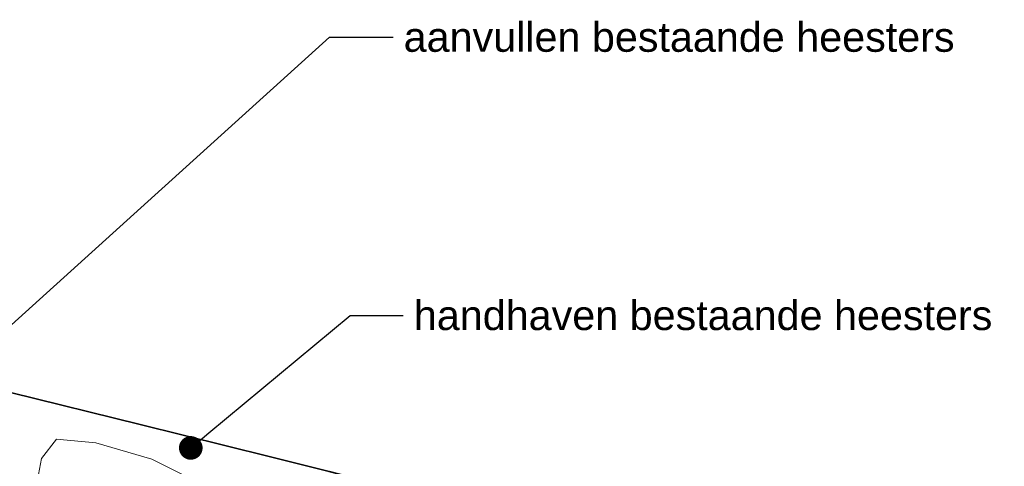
# Model space of a CAD drawing. Header units: metres. Extents: x 154038 to 155227, y 461678 to 462519.
# Tile 183 of 256: x 154555 to 154597, y 462315 to 462334. Entities that reach past the tile are written whole.
import ezdxf
from ezdxf import colors
from ezdxf.entities.mleader import LeaderData, LeaderLine
from ezdxf.math import Vec2, Vec3

# ---------------------------------------------------------------- set-up
doc = ezdxf.new("R2010")
doc.units = ezdxf.units.M
for name, color, linetype, lineweight in [('B-WE-GR-BEPLANTING_CULTUUR_HEESTERS-G', 82, 'Continuous', 18), ('N-PV-KG-WERKGRENS-G', 1, 'Continuous', 35), ('N-WE-KG-WERKGRENS-G', 1, 'Continuous', 35)]:
    doc.layers.add(name, color=color, linetype=linetype, lineweight=lineweight)
doc.layers.add('X-XX-AL-HULP-T', color=7, linetype='Continuous')
doc.styles.add('maatvoering', font='arial.ttf')

# ---------------------------------------------------------------- blocks, each defined once
blk = doc.blocks.new('_Dot')
at = {"color": 0, "linetype": 'ByBlock', "lineweight": -2}
blk.add_line((-0.5, 0), (-1, 0), dxfattribs=at)
at = {"color": 0, "linetype": 'ByBlock', "const_width": 0.5}
blk.add_lwpolyline([(-0.25, 0, 1), (0.25, 0, 1)], format="xyb", close=True, dxfattribs=at)

msp = doc.modelspace()

# ---------------------------------------------------------------- linework, layer by layer
at = {"layer": 'B-WE-GR-BEPLANTING_CULTUUR_HEESTERS-G'}
msp.add_lwpolyline([(154548.428, 462316.746), (154576.093, 462306.474), (154577.767, 462310.983), (154581.235, 462309.695), (154580.861, 462308.687), (154584.41, 462307.37), (154584.166, 462306.665), (154608.38, 462297.903), (154609.729, 462301.796), (154608.679, 462302.145), (154609.413, 462304.53), (154605.319, 462305.497), (154600.595, 462306.613), (154599.769, 462306.808), (154577.648, 462312.556), (154568.469, 462314.941), (154550.703, 462319.344)], dxfattribs=at)
msp.add_lwpolyline([(154556.013, 462313.917), (154556.304, 462315.492), (154556.946, 462316.309), (154558.609, 462316.163), (154560.973, 462315.463), (154562.84, 462314.53), (154565.086, 462314.151), (154566.37, 462314.18), (154566.925, 462313.13), (154567.742, 462312.605), (154568.763, 462312.518), (154569.55, 462313.101), (154570.922, 462312.605), (154571.155, 462311.73), (154570.513, 462310.768), (154568.5, 462309.864), (154566.399, 462310.126), (154565.145, 462311.205), (154564.59, 462312.313), (154561.469, 462313.159), (154558.843, 462312.955), (154558.755, 462312.911)], close=True, dxfattribs=at)
at = {"layer": 'N-PV-KG-WERKGRENS-G', "ltscale": 0.25}
msp.add_lwpolyline([(154555.004, 462318.291), (154560.486, 462316.927), (154565.933, 462315.572), (154568.469, 462314.941), (154570.538, 462314.405), (154576.423, 462312.88), (154581.287, 462311.62), (154586.162, 462310.357), (154587.64, 462309.974), (154590.944, 462309.112), (154595.734, 462307.861), (154599.769, 462306.808), (154600.595, 462306.613), (154605.319, 462305.497), (154610.465, 462304.281), (154615.244, 462303.152), (154619.867, 462302.06), (154624.793, 462300.896), (154629.746, 462299.726), (154636.039, 462298.239), (154640.994, 462297.068)], dxfattribs=at)
at = {"layer": 'N-WE-KG-WERKGRENS-G', "ltscale": 0.25}
msp.add_lwpolyline([(154555.004, 462318.291), (154560.486, 462316.927), (154565.933, 462315.572), (154568.469, 462314.941), (154570.538, 462314.405), (154576.423, 462312.88), (154581.287, 462311.62), (154586.162, 462310.357), (154587.64, 462309.974), (154590.944, 462309.112), (154595.734, 462307.861), (154599.769, 462306.808), (154600.595, 462306.613), (154605.319, 462305.497), (154610.465, 462304.281), (154615.244, 462303.152), (154619.867, 462302.06), (154624.793, 462300.896), (154629.746, 462299.726), (154636.039, 462298.239), (154640.994, 462297.068)], dxfattribs=at)

# ---------------------------------------------------------------- leaders
at = {"layer": 'X-XX-AL-HULP-T'}
ml = msp.add_multileader_mtext('Standard', dxfattribs=at)
ml.set_content('aanvullen bestaande heesters', color=256, style='maatvoering')
ml.set_leader_properties()
ml.set_arrow_properties(name='DOT')
ml.build(insert=Vec2(0, 0))
ml.multileader.update_dxf_attribs({"text_right_attachment_type": 6, "dogleg_length": 0.36, "arrow_head_size": 1, "scale": 5})
ctx = ml.context
ctx.base_point, ctx.scale, ctx.char_height, ctx.arrow_head_size, ctx.landing_gap_size, ctx.plane_origin = Vec3(154571.174, 462333.311), 5, 1.25, 1, 0.45, Vec3(154621.313, 462334.866)
ctx.right_attachment = 6
notes = []
notes.append((ctx, [(1, (1, 1, 0), (154568.493, 462333.311), (1, 0), 2.681, [(2, [(154515.152, 462319.129), (154546.285, 462313.239)], 0, [])])]))
ctx.mtext.insert, ctx.mtext.width, ctx.mtext.flow_direction = Vec3(154571.624, 462333.946), 21.66951, 5
ml = msp.add_multileader_mtext('Standard', dxfattribs=at)
ml.set_content('handhaven bestaande heesters', color=256, style='maatvoering')
ml.set_leader_properties()
ml.set_arrow_properties(name='DOT')
ml.build(insert=Vec2(0, 0))
ml.multileader.update_dxf_attribs({"text_right_attachment_type": 6, "dogleg_length": 0.36, "arrow_head_size": 1, "scale": 5})
ctx = ml.context
ctx.base_point, ctx.scale, ctx.char_height, ctx.arrow_head_size, ctx.landing_gap_size, ctx.plane_origin = Vec3(154571.605, 462321.541), 5, 1.25, 1, 0.45, Vec3(154651.095, 462302.647)
ctx.right_attachment = 6
notes.append((ctx, [(1, (1, 1, 0), (154569.355, 462321.541), (1, 0), 2.25, [(0, [(154562.621, 462315.941)], 0, [])])]))
ctx.mtext.insert, ctx.mtext.width, ctx.mtext.flow_direction = Vec3(154572.055, 462322.176), 21.66951, 5
for ctx, leaders in notes:
    for number, flags, end, landing, length, lines in leaders:
        leader = LeaderData()
        leader.index, (leader.has_last_leader_line, leader.has_dogleg_vector, leader.attachment_direction) = number, flags
        leader.last_leader_point, leader.dogleg_vector, leader.dogleg_length = Vec3(end), Vec3(landing), length
        for number, points, colour, breaks in lines:
            line = LeaderLine()
            line.index, line.vertices, line.color, line.breaks = number, Vec3.list(points), colors.encode_raw_color(colour), breaks
            leader.lines.append(line)
        ctx.leaders.append(leader)

doc.saveas('drawing.dxf')
